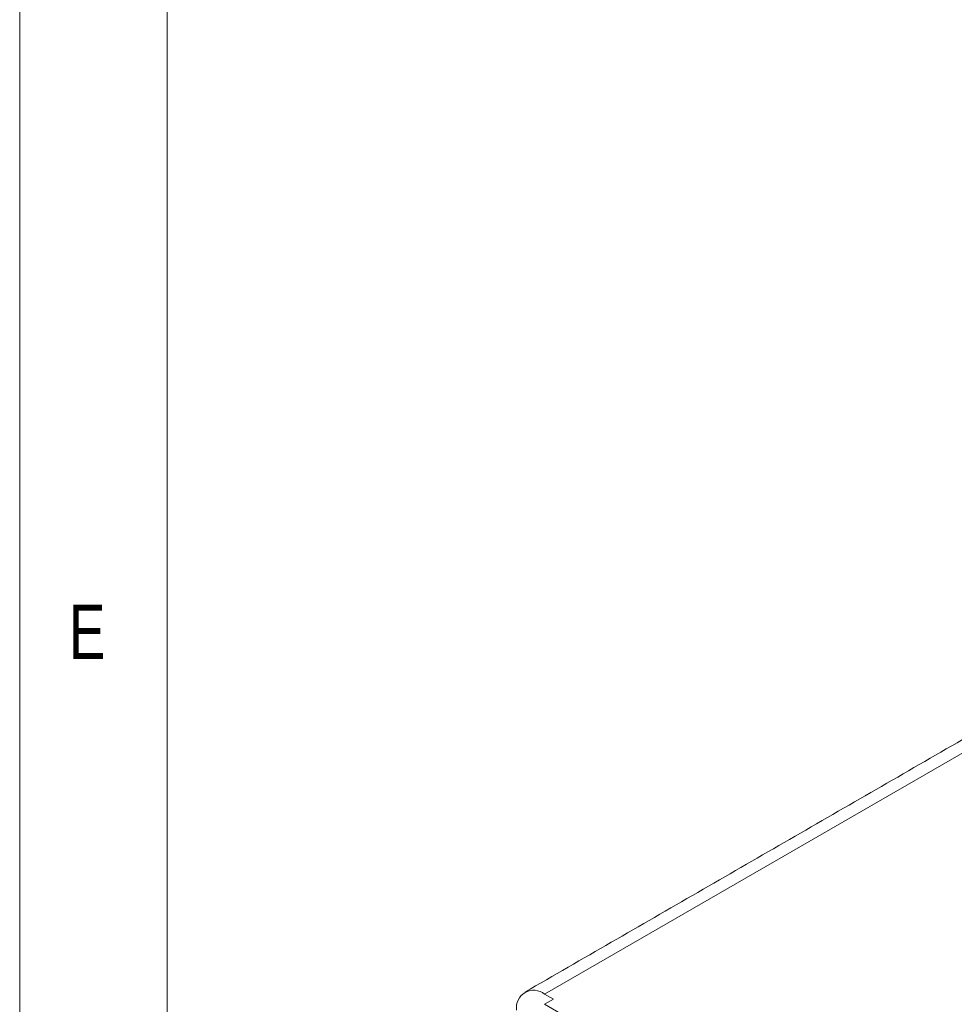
# Model space of a CAD drawing. Header units: inches. Extents: x 0.2 to 16.3, y 0.2 to 11.5.
# Tile 6 of 73: x 0.2 to 1.4, y 2.4 to 3.7. Entities that reach past the tile are written whole.
import ezdxf

# ---------------------------------------------------------------- set-up
doc = ezdxf.new("R2010")
doc.units = ezdxf.units.IN
doc.header["$MEASUREMENT"] = 0
doc.styles.add('SLDTEXTSTYLE0', font='TXT', dxfattribs={"width": 0.75})

msp = doc.modelspace()

# ---------------------------------------------------------------- linework, layer by layer
at = {"color": 7, "linetype": 'Continuous', "lineweight": 0}
for p, q in [((0.1969, 11.4961), (0.1969, 0.1969)), ((0.3937, 11.2992), (0.3937, 0.3937))]:
    msp.add_line(p, q, dxfattribs=at)
at = {"color": 7, "linetype": 'Continuous', "lineweight": 15}
for p, q in [((2.7432, 3.4853), (0.8972, 2.4196)), ((0.8972, 2.4196), (0.909, 2.4128)), ((0.909, 2.4128), (0.8972, 2.406)), ((0.8972, 2.406), (2.6848, 1.3741))]:
    msp.add_line(p, q, dxfattribs=at)
msp.add_arc((0.8827, 2.4018), 0.023, 50.7967, 189.2142, dxfattribs=at)
msp.add_open_spline([(2.7169, 3.4879), (0.8709, 2.4222)], degree=1, dxfattribs=at)

# ---------------------------------------------------------------- texts
at = {"color": 7, "linetype": 'Continuous', "lineweight": 0, "insert": (0.2625, 2.9397), "char_height": 0.0729, "attachment_point": 1, "style": 'SLDTEXTSTYLE0'}
msp.add_mtext('E', dxfattribs=at)

doc.saveas('drawing.dxf')
